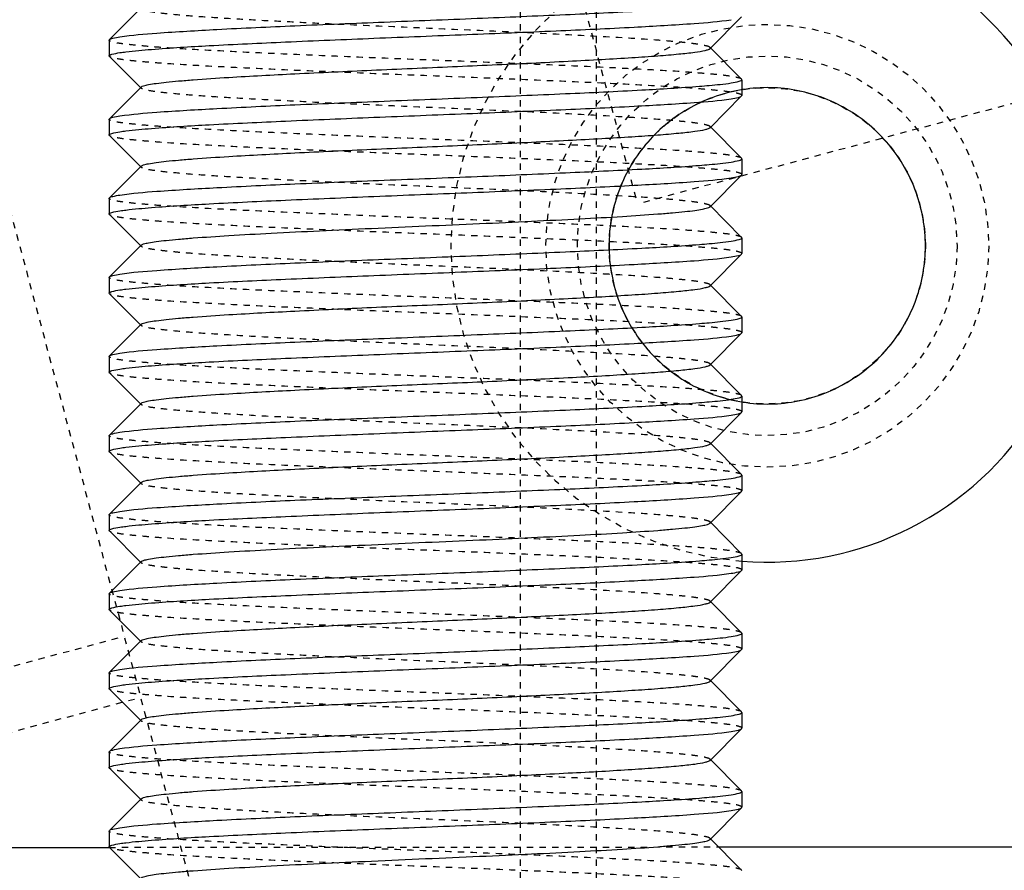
# Model space of a CAD drawing. Header units: millimetres. Extents: x -24622 to 2314, y -1603 to 2287.
# Tile 26 of 197: x -2832 to -2817, y 878 to 892. Entities that reach past the tile are written whole.
import ezdxf

# ---------------------------------------------------------------- set-up
doc = ezdxf.new("R2010")
doc.units = ezdxf.units.MM
doc.linetypes.add('HIDDEN', pattern=[0.2, 0.1, -0.1])
doc.layers.add('02___PRT_ALL_AXES', color=7, linetype='Continuous')
doc.layers.add('DEFAULT_2', color=8, linetype='HIDDEN')

msp = doc.modelspace()

# ---------------------------------------------------------------- linework, layer by layer
at = {"color": 7, "linetype": 'Continuous'}
for p, q in [((-2830.303, 892.096), (-2830.804, 891.595)), ((-2821.312, 891.453), (-2820.812, 891.954)), ((-2830.808, 891.587), (-2830.804, 891.595)), ((-2820.812, 890.97), (-2821.312, 891.471)), ((-2830.804, 891.329), (-2830.303, 890.828)), ((-2830.303, 890.846), (-2830.804, 890.345)), ((-2820.808, 890.962), (-2820.808, 890.712)), ((-2821.312, 890.203), (-2820.812, 890.704)), ((-2820.812, 890.704), (-2820.808, 890.712)), ((-2830.808, 890.337), (-2830.804, 890.345)), ((-2830.808, 890.337), (-2830.808, 890.087)), ((-2820.812, 889.72), (-2821.312, 890.221)), ((-2830.804, 890.079), (-2830.303, 889.578)), ((-2830.303, 889.596), (-2830.804, 889.095)), ((-2820.808, 889.712), (-2820.808, 889.462)), ((-2821.312, 888.953), (-2820.812, 889.454)), ((-2820.812, 889.454), (-2820.808, 889.462)), ((-2830.808, 889.087), (-2830.804, 889.095)), ((-2830.808, 889.087), (-2830.808, 888.837)), ((-2820.812, 888.47), (-2821.312, 888.971)), ((-2830.804, 888.829), (-2830.303, 888.328)), ((-2830.303, 888.346), (-2830.804, 887.845)), ((-2820.808, 888.462), (-2820.808, 888.212)), ((-2821.312, 887.703), (-2820.812, 888.204)), ((-2820.812, 888.204), (-2820.808, 888.212)), ((-2830.808, 887.837), (-2830.804, 887.845)), ((-2830.808, 887.837), (-2830.808, 887.587)), ((-2820.812, 887.22), (-2821.312, 887.721)), ((-2830.804, 887.579), (-2830.303, 887.078)), ((-2830.303, 887.096), (-2830.804, 886.595)), ((-2820.808, 887.212), (-2820.808, 886.962)), ((-2821.312, 886.453), (-2820.812, 886.954)), ((-2820.812, 886.954), (-2820.808, 886.962)), ((-2830.808, 886.587), (-2830.804, 886.595)), ((-2830.808, 886.587), (-2830.808, 886.337)), ((-2820.812, 885.97), (-2821.312, 886.471)), ((-2830.804, 886.329), (-2830.303, 885.828)), ((-2830.303, 885.846), (-2830.804, 885.345)), ((-2820.808, 885.962), (-2820.808, 885.712)), ((-2821.312, 885.203), (-2820.812, 885.704)), ((-2820.812, 885.704), (-2820.808, 885.712)), ((-2830.808, 885.337), (-2830.804, 885.345)), ((-2830.808, 885.337), (-2830.808, 885.087)), ((-2820.812, 884.72), (-2821.312, 885.221)), ((-2830.804, 885.079), (-2830.303, 884.578)), ((-2830.303, 884.596), (-2830.804, 884.095)), ((-2820.808, 884.712), (-2820.808, 884.462)), ((-2821.312, 883.953), (-2820.812, 884.454)), ((-2820.812, 884.454), (-2820.808, 884.462)), ((-2830.808, 884.087), (-2830.804, 884.095)), ((-2830.808, 884.087), (-2830.808, 883.837)), ((-2820.812, 883.47), (-2821.312, 883.971)), ((-2830.804, 883.829), (-2830.303, 883.328)), ((-2830.303, 883.346), (-2830.804, 882.845)), ((-2820.808, 883.462), (-2820.808, 883.212)), ((-2821.312, 882.703), (-2820.812, 883.204)), ((-2820.812, 883.204), (-2820.808, 883.212)), ((-2830.808, 882.837), (-2830.804, 882.845)), ((-2820.812, 882.22), (-2821.312, 882.721)), ((-2830.804, 882.579), (-2830.303, 882.078)), ((-2830.303, 882.096), (-2830.804, 881.595)), ((-2820.808, 882.212), (-2820.808, 881.962)), ((-2821.312, 881.453), (-2820.812, 881.954)), ((-2820.812, 881.954), (-2820.808, 881.962)), ((-2830.808, 881.587), (-2830.804, 881.595)), ((-2830.808, 881.587), (-2830.808, 881.337)), ((-2830.804, 881.329), (-2830.303, 880.828)), ((-2820.812, 880.97), (-2821.312, 881.471)), ((-2820.808, 880.962), (-2820.808, 880.712)), ((-2830.303, 880.846), (-2830.804, 880.345)), ((-2821.312, 880.203), (-2820.812, 880.704)), ((-2820.812, 880.704), (-2820.808, 880.712)), ((-2830.808, 880.337), (-2830.804, 880.345)), ((-2830.808, 880.337), (-2830.808, 880.087)), ((-2830.804, 880.079), (-2830.303, 879.578)), ((-2820.812, 879.72), (-2821.312, 880.221)), ((-2820.808, 879.712), (-2820.808, 879.462)), ((-2830.303, 879.596), (-2830.804, 879.095)), ((-2821.312, 878.953), (-2820.812, 879.454)), ((-2820.812, 879.454), (-2820.808, 879.462)), ((-2830.808, 879.087), (-2830.804, 879.095)), ((-2830.808, 879.087), (-2830.808, 878.837)), ((-2832.902, 878.828), (-2830.807, 878.829)), ((-2830.804, 878.829), (-2830.303, 878.328)), ((-2820.812, 878.47), (-2821.312, 878.971)), ((-2821.177, 878.835), (-2807.902, 878.843))]:
    msp.add_line(p, q, dxfattribs=at)
msp.add_arc((-2820.408, 888.336), 5, 265.3792, 94.6663, dxfattribs=at)
for points, start_tangent, end_tangent in [([(-2830.637, 891.639), (-2830.054, 891.698), (-2829.104, 891.756), (-2827.871, 891.815), (-2826.46, 891.873), (-2824.993, 891.932), (-2823.596, 891.991), (-2822.39, 892.049), (-2821.477, 892.108)], (0.988371, 0.152064), (0.99685, 0.079313)), ([(-2830.138, 891.441), (-2829.226, 891.5), (-2828.019, 891.558), (-2826.622, 891.617), (-2825.155, 891.676), (-2823.744, 891.734), (-2822.511, 891.793), (-2821.562, 891.851), (-2820.978, 891.91)], (0.99685, 0.079313), (0.988371, 0.152064)), ([(-2830.804, 891.595), (-2830.751, 891.617), (-2830.637, 891.639)], (0.709308, 0.704898), (0.988371, 0.152064)), ([(-2830.637, 891.389), (-2830.542, 891.402), (-2830.138, 891.441)], (0.988371, 0.152064), (0.99685, 0.079313)), ([(-2830.303, 890.846), (-2830.264, 890.865), (-2830.184, 890.884), (-2830.064, 890.903), (-2829.906, 890.922), (-2829.71, 890.941), (-2829.479, 890.96), (-2828.918, 890.998), (-2827.874, 891.055), (-2826.661, 891.112), (-2825.379, 891.168), (-2824.132, 891.225), (-2823.553, 891.254), (-2823.021, 891.282), (-2822.545, 891.311), (-2822.136, 891.339), (-2821.803, 891.368), (-2821.551, 891.396), (-2821.386, 891.425), (-2821.338, 891.439), (-2821.312, 891.453)], (0.708262, 0.70595), (0.707572, 0.706641)), ([(-2830.808, 891.337), (-2830.797, 891.35), (-2830.765, 891.363), (-2830.637, 891.389)], (0, 1), (0.988371, 0.152064)), ([(-2830.637, 890.389), (-2830.054, 890.448), (-2829.104, 890.506), (-2827.871, 890.565), (-2826.46, 890.623), (-2824.993, 890.682), (-2823.596, 890.741), (-2822.39, 890.799), (-2821.477, 890.858)], (0.988371, 0.152064), (0.99685, 0.079313)), ([(-2817.908, 888.336), (-2818.054, 889.178), (-2818.487, 889.936), (-2819.154, 890.498), (-2819.973, 890.798), (-2820.845, 890.797), (-2821.663, 890.497), (-2822.329, 889.935), (-2822.762, 889.176), (-2822.908, 888.336)], (-0.003104, 0.999995), (-0.002623, -0.999997)), ([(-2821.477, 890.858), (-2821.323, 890.871), (-2820.978, 890.91)], (0.99685, 0.079313), (0.988371, 0.152064)), ([(-2820.978, 890.91), (-2820.85, 890.936), (-2820.818, 890.949), (-2820.808, 890.962)], (0.988371, 0.152064), (0, 1)), ([(-2830.138, 890.191), (-2829.226, 890.25), (-2828.019, 890.308), (-2826.622, 890.367), (-2825.155, 890.426), (-2823.744, 890.484), (-2822.511, 890.543), (-2821.562, 890.601), (-2820.978, 890.66)], (0.99685, 0.079313), (0.988371, 0.152064)), ([(-2820.978, 890.66), (-2820.864, 890.682), (-2820.812, 890.704)], (0.988371, 0.152064), (0.709309, 0.704897)), ([(-2830.804, 890.345), (-2830.751, 890.367), (-2830.637, 890.389)], (0.709308, 0.704898), (0.988371, 0.152064)), ([(-2830.637, 890.139), (-2830.542, 890.152), (-2830.138, 890.191)], (0.988371, 0.152064), (0.99685, 0.079313)), ([(-2830.303, 889.596), (-2830.264, 889.615), (-2830.184, 889.634), (-2830.064, 889.653), (-2829.906, 889.672), (-2829.71, 889.691), (-2829.479, 889.71), (-2828.918, 889.748), (-2827.874, 889.805), (-2826.661, 889.862), (-2825.379, 889.918), (-2824.132, 889.975), (-2823.553, 890.004), (-2823.021, 890.032), (-2822.545, 890.061), (-2822.136, 890.089), (-2821.803, 890.118), (-2821.551, 890.146), (-2821.386, 890.175), (-2821.338, 890.189), (-2821.312, 890.203)], (0.705586, 0.708625), (0.705534, 0.708676)), ([(-2830.808, 890.087), (-2830.797, 890.1), (-2830.765, 890.113), (-2830.637, 890.139)], (0, 1), (0.988371, 0.152064)), ([(-2830.637, 889.139), (-2830.054, 889.198), (-2829.104, 889.256), (-2827.871, 889.315), (-2826.46, 889.373), (-2824.993, 889.432), (-2823.596, 889.491), (-2822.39, 889.549), (-2821.477, 889.608)], (0.988371, 0.152064), (0.99685, 0.079313)), ([(-2821.477, 889.608), (-2821.323, 889.621), (-2820.978, 889.66)], (0.99685, 0.079313), (0.988371, 0.152064)), ([(-2820.978, 889.66), (-2820.85, 889.686), (-2820.818, 889.699), (-2820.808, 889.712)], (0.988371, 0.152064), (0, 1)), ([(-2830.138, 888.941), (-2829.226, 889), (-2828.019, 889.058), (-2826.622, 889.117), (-2825.155, 889.176), (-2823.744, 889.234), (-2822.511, 889.293), (-2821.562, 889.351), (-2820.978, 889.41)], (0.99685, 0.079313), (0.988371, 0.152064)), ([(-2820.978, 889.41), (-2820.864, 889.432), (-2820.812, 889.454)], (0.988371, 0.152064), (0.709309, 0.704897)), ([(-2830.804, 889.095), (-2830.751, 889.117), (-2830.637, 889.139)], (0.709308, 0.704898), (0.988371, 0.152064)), ([(-2830.303, 888.346), (-2830.264, 888.365), (-2830.184, 888.384), (-2830.064, 888.403), (-2829.905, 888.422), (-2829.71, 888.441), (-2829.478, 888.46), (-2828.918, 888.498), (-2828.245, 888.536), (-2827.483, 888.574), (-2826.661, 888.612), (-2825.807, 888.65), (-2824.954, 888.687), (-2824.131, 888.725), (-2823.37, 888.763), (-2822.697, 888.801), (-2822.136, 888.839), (-2821.905, 888.858), (-2821.709, 888.877), (-2821.551, 888.896), (-2821.431, 888.915), (-2821.351, 888.934), (-2821.312, 888.953)], (0.70985, 0.704353), (0.707572, 0.706641)), ([(-2830.808, 888.837), (-2830.797, 888.85), (-2830.765, 888.863), (-2830.637, 888.889)], (0, 1), (0.988371, 0.152064)), ([(-2830.637, 888.889), (-2830.542, 888.902), (-2830.138, 888.941)], (0.988371, 0.152064), (0.99685, 0.079313)), ([(-2830.637, 887.889), (-2830.054, 887.948), (-2829.104, 888.006), (-2827.871, 888.065), (-2826.46, 888.123), (-2824.993, 888.182), (-2823.596, 888.241), (-2822.39, 888.299), (-2821.477, 888.358)], (0.988371, 0.152064), (0.99685, 0.079313)), ([(-2822.908, 888.336), (-2822.761, 887.493), (-2822.328, 886.735), (-2821.662, 886.173), (-2820.843, 885.874), (-2819.971, 885.874), (-2819.152, 886.174), (-2818.486, 886.737), (-2818.053, 887.495), (-2817.908, 888.336)], (0.003104, -0.999995), (0.002623, 0.999997)), ([(-2821.477, 888.358), (-2821.323, 888.371), (-2820.978, 888.41)], (0.99685, 0.079313), (0.988371, 0.152064)), ([(-2820.978, 888.41), (-2820.85, 888.436), (-2820.818, 888.449), (-2820.808, 888.462)], (0.988371, 0.152064), (0, 1)), ([(-2820.978, 888.16), (-2820.864, 888.182), (-2820.812, 888.204)], (0.988371, 0.152064), (0.709309, 0.704897)), ([(-2830.138, 887.691), (-2829.226, 887.75), (-2828.019, 887.808), (-2826.622, 887.867), (-2825.155, 887.926), (-2823.744, 887.984), (-2822.511, 888.043), (-2821.562, 888.101), (-2820.978, 888.16)], (0.99685, 0.079313), (0.988371, 0.152064)), ([(-2830.804, 887.845), (-2830.751, 887.867), (-2830.637, 887.889)], (0.709308, 0.704898), (0.988371, 0.152064)), ([(-2830.303, 887.096), (-2830.264, 887.115), (-2830.184, 887.134), (-2830.064, 887.153), (-2829.906, 887.172), (-2829.71, 887.191), (-2829.479, 887.21), (-2828.918, 887.248), (-2827.874, 887.305), (-2826.661, 887.362), (-2825.379, 887.418), (-2824.132, 887.475), (-2823.553, 887.504), (-2823.021, 887.532), (-2822.545, 887.561), (-2822.136, 887.589), (-2821.803, 887.618), (-2821.551, 887.646), (-2821.386, 887.675), (-2821.338, 887.689), (-2821.312, 887.703)], (0.705586, 0.708625), (0.705534, 0.708676)), ([(-2830.808, 887.587), (-2830.797, 887.6), (-2830.765, 887.613), (-2830.637, 887.639)], (0, 1), (0.988371, 0.152064)), ([(-2830.637, 887.639), (-2830.542, 887.652), (-2830.138, 887.691)], (0.988371, 0.152064), (0.99685, 0.079313)), ([(-2830.637, 886.639), (-2830.054, 886.698), (-2829.104, 886.756), (-2827.871, 886.815), (-2826.46, 886.873), (-2824.993, 886.932), (-2823.596, 886.991), (-2822.39, 887.049), (-2821.477, 887.108)], (0.988371, 0.152064), (0.99685, 0.079313)), ([(-2821.477, 887.108), (-2821.323, 887.121), (-2820.978, 887.16)], (0.99685, 0.079313), (0.988371, 0.152064)), ([(-2820.978, 887.16), (-2820.85, 887.186), (-2820.818, 887.199), (-2820.808, 887.212)], (0.988371, 0.152064), (0, 1)), ([(-2820.978, 886.91), (-2820.864, 886.932), (-2820.812, 886.954)], (0.988371, 0.152064), (0.709309, 0.704897)), ([(-2830.138, 886.441), (-2829.226, 886.5), (-2828.019, 886.558), (-2826.622, 886.617), (-2825.155, 886.676), (-2823.744, 886.734), (-2822.511, 886.793), (-2821.562, 886.851), (-2820.978, 886.91)], (0.99685, 0.079313), (0.988371, 0.152064)), ([(-2830.804, 886.595), (-2830.751, 886.617), (-2830.637, 886.639)], (0.709308, 0.704898), (0.988371, 0.152064)), ([(-2830.303, 885.846), (-2830.264, 885.865), (-2830.184, 885.884), (-2830.064, 885.903), (-2829.906, 885.922), (-2829.71, 885.941), (-2829.479, 885.96), (-2828.918, 885.998), (-2827.874, 886.055), (-2826.661, 886.112), (-2825.379, 886.168), (-2824.132, 886.225), (-2823.553, 886.254), (-2823.021, 886.282), (-2822.545, 886.311), (-2822.136, 886.339), (-2821.803, 886.368), (-2821.551, 886.396), (-2821.386, 886.425), (-2821.338, 886.439), (-2821.312, 886.453)], (0.708262, 0.70595), (0.707572, 0.706641)), ([(-2830.808, 886.337), (-2830.797, 886.35), (-2830.765, 886.363), (-2830.637, 886.389)], (0, 1), (0.988371, 0.152064)), ([(-2830.637, 886.389), (-2830.542, 886.402), (-2830.138, 886.441)], (0.988371, 0.152064), (0.99685, 0.079313)), ([(-2830.637, 885.389), (-2830.054, 885.448), (-2829.104, 885.506), (-2827.871, 885.565), (-2826.46, 885.623), (-2824.993, 885.682), (-2823.596, 885.741), (-2822.39, 885.799), (-2821.477, 885.858)], (0.988371, 0.152064), (0.99685, 0.079313)), ([(-2821.477, 885.858), (-2821.323, 885.871), (-2820.978, 885.91)], (0.99685, 0.079313), (0.988371, 0.152064)), ([(-2820.978, 885.91), (-2820.85, 885.936), (-2820.818, 885.949), (-2820.808, 885.962)], (0.988371, 0.152064), (0, 1)), ([(-2820.978, 885.66), (-2820.864, 885.682), (-2820.812, 885.704)], (0.988371, 0.152064), (0.709309, 0.704897)), ([(-2830.138, 885.191), (-2829.226, 885.25), (-2828.019, 885.308), (-2826.622, 885.367), (-2825.155, 885.426), (-2823.744, 885.484), (-2822.511, 885.543), (-2821.562, 885.601), (-2820.978, 885.66)], (0.99685, 0.079313), (0.988371, 0.152064)), ([(-2830.804, 885.345), (-2830.751, 885.367), (-2830.637, 885.389)], (0.709308, 0.704898), (0.988371, 0.152064)), ([(-2830.808, 885.087), (-2830.797, 885.1), (-2830.765, 885.113), (-2830.637, 885.139)], (0, 1), (0.988371, 0.152064)), ([(-2830.637, 885.139), (-2830.542, 885.152), (-2830.138, 885.191)], (0.988371, 0.152064), (0.99685, 0.079313)), ([(-2830.303, 884.596), (-2830.264, 884.615), (-2830.184, 884.634), (-2830.064, 884.653), (-2829.906, 884.672), (-2829.71, 884.691), (-2829.479, 884.71), (-2828.918, 884.748), (-2827.874, 884.805), (-2826.661, 884.862), (-2825.379, 884.918), (-2824.132, 884.975), (-2823.553, 885.004), (-2823.021, 885.032), (-2822.545, 885.061), (-2822.136, 885.089), (-2821.803, 885.118), (-2821.551, 885.146), (-2821.386, 885.175), (-2821.338, 885.189), (-2821.312, 885.203)], (0.705586, 0.708625), (0.705534, 0.708676)), ([(-2830.637, 884.139), (-2830.054, 884.198), (-2829.104, 884.256), (-2827.871, 884.315), (-2826.46, 884.373), (-2824.993, 884.432), (-2823.596, 884.491), (-2822.39, 884.549), (-2821.477, 884.608)], (0.988371, 0.152064), (0.99685, 0.079313)), ([(-2821.477, 884.608), (-2821.323, 884.621), (-2820.978, 884.66)], (0.99685, 0.079313), (0.988371, 0.152064)), ([(-2820.978, 884.66), (-2820.85, 884.686), (-2820.818, 884.699), (-2820.808, 884.712)], (0.988371, 0.152064), (0, 1)), ([(-2820.978, 884.41), (-2820.864, 884.432), (-2820.812, 884.454)], (0.988371, 0.152064), (0.709309, 0.704897)), ([(-2830.138, 883.941), (-2829.226, 884), (-2828.019, 884.058), (-2826.622, 884.117), (-2825.155, 884.176), (-2823.744, 884.234), (-2822.511, 884.293), (-2821.562, 884.351), (-2820.978, 884.41)], (0.99685, 0.079313), (0.988371, 0.152064)), ([(-2830.804, 884.095), (-2830.751, 884.117), (-2830.637, 884.139)], (0.709308, 0.704898), (0.988371, 0.152064)), ([(-2830.808, 883.837), (-2830.797, 883.85), (-2830.765, 883.863), (-2830.637, 883.889)], (0, 1), (0.988371, 0.152064)), ([(-2830.637, 883.889), (-2830.542, 883.902), (-2830.138, 883.941)], (0.988371, 0.152064), (0.99685, 0.079313)), ([(-2830.303, 883.346), (-2830.264, 883.365), (-2830.184, 883.384), (-2830.064, 883.403), (-2829.905, 883.422), (-2829.71, 883.441), (-2829.478, 883.46), (-2828.918, 883.498), (-2828.245, 883.536), (-2827.483, 883.574), (-2826.661, 883.612), (-2825.807, 883.65), (-2824.954, 883.687), (-2824.131, 883.725), (-2823.37, 883.763), (-2822.697, 883.801), (-2822.136, 883.839), (-2821.905, 883.858), (-2821.709, 883.877), (-2821.551, 883.896), (-2821.431, 883.915), (-2821.351, 883.934), (-2821.312, 883.953)], (0.70985, 0.704353), (0.707572, 0.706641)), ([(-2830.637, 882.889), (-2830.054, 882.948), (-2829.104, 883.006), (-2827.871, 883.065), (-2826.46, 883.123), (-2824.993, 883.182), (-2823.596, 883.241), (-2822.39, 883.299), (-2821.477, 883.358)], (0.988371, 0.152064), (0.99685, 0.079313)), ([(-2821.477, 883.358), (-2821.323, 883.371), (-2820.978, 883.41)], (0.99685, 0.079313), (0.988371, 0.152064)), ([(-2820.978, 883.41), (-2820.85, 883.436), (-2820.818, 883.449), (-2820.808, 883.462)], (0.988371, 0.152064), (0, 1)), ([(-2820.978, 883.16), (-2820.864, 883.182), (-2820.812, 883.204)], (0.988371, 0.152064), (0.709309, 0.704897)), ([(-2830.138, 882.691), (-2829.226, 882.75), (-2828.019, 882.808), (-2826.622, 882.867), (-2825.155, 882.926), (-2823.744, 882.984), (-2822.511, 883.043), (-2821.562, 883.101), (-2820.978, 883.16)], (0.99685, 0.079313), (0.988371, 0.152064)), ([(-2830.804, 882.845), (-2830.751, 882.867), (-2830.637, 882.889)], (0.709308, 0.704898), (0.988371, 0.152064)), ([(-2830.808, 882.587), (-2830.797, 882.6), (-2830.765, 882.613), (-2830.637, 882.639)], (0, 1), (0.988371, 0.152064)), ([(-2830.637, 882.639), (-2830.542, 882.652), (-2830.138, 882.691)], (0.988371, 0.152064), (0.99685, 0.079313)), ([(-2830.303, 882.096), (-2830.264, 882.115), (-2830.184, 882.134), (-2830.064, 882.153), (-2829.906, 882.172), (-2829.71, 882.191), (-2829.479, 882.21), (-2828.918, 882.248), (-2827.874, 882.305), (-2826.661, 882.362), (-2825.379, 882.418), (-2824.132, 882.475), (-2823.553, 882.504), (-2823.021, 882.532), (-2822.545, 882.561), (-2822.136, 882.589), (-2821.803, 882.618), (-2821.551, 882.646), (-2821.386, 882.675), (-2821.338, 882.689), (-2821.312, 882.703)], (0.705586, 0.708625), (0.705534, 0.708676)), ([(-2830.637, 881.639), (-2830.054, 881.698), (-2829.104, 881.756), (-2827.871, 881.815), (-2826.46, 881.873), (-2824.993, 881.932), (-2823.596, 881.991), (-2822.39, 882.049), (-2821.477, 882.108)], (0.988371, 0.152064), (0.99685, 0.079313)), ([(-2821.477, 882.108), (-2821.323, 882.121), (-2820.978, 882.16)], (0.99685, 0.079313), (0.988371, 0.152064)), ([(-2820.978, 882.16), (-2820.85, 882.186), (-2820.818, 882.199), (-2820.808, 882.212)], (0.988371, 0.152064), (0, 1)), ([(-2820.978, 881.91), (-2820.864, 881.932), (-2820.812, 881.954)], (0.988371, 0.152064), (0.709309, 0.704897)), ([(-2830.138, 881.441), (-2829.226, 881.5), (-2828.019, 881.558), (-2826.622, 881.617), (-2825.155, 881.676), (-2823.744, 881.734), (-2822.511, 881.793), (-2821.562, 881.851), (-2820.978, 881.91)], (0.99685, 0.079313), (0.988371, 0.152064)), ([(-2830.804, 881.595), (-2830.751, 881.617), (-2830.637, 881.639)], (0.709308, 0.704898), (0.988371, 0.152064)), ([(-2830.808, 881.337), (-2830.797, 881.35), (-2830.765, 881.363), (-2830.637, 881.389)], (0, 1), (0.988371, 0.152064)), ([(-2830.637, 881.389), (-2830.542, 881.402), (-2830.138, 881.441)], (0.988371, 0.152064), (0.99685, 0.079313)), ([(-2830.303, 880.846), (-2830.264, 880.865), (-2830.184, 880.884), (-2830.064, 880.903), (-2829.906, 880.922), (-2829.71, 880.941), (-2829.479, 880.96), (-2828.918, 880.998), (-2827.874, 881.055), (-2826.661, 881.112), (-2825.379, 881.168), (-2824.132, 881.225), (-2823.553, 881.254), (-2823.021, 881.282), (-2822.545, 881.311), (-2822.136, 881.339), (-2821.803, 881.368), (-2821.551, 881.396), (-2821.386, 881.425), (-2821.338, 881.439), (-2821.312, 881.453)], (0.708262, 0.70595), (0.707572, 0.706641)), ([(-2830.637, 880.389), (-2830.054, 880.448), (-2829.104, 880.506), (-2827.871, 880.565), (-2826.46, 880.623), (-2824.993, 880.682), (-2823.596, 880.741), (-2822.39, 880.799), (-2821.477, 880.858)], (0.988371, 0.152064), (0.99685, 0.079313)), ([(-2821.477, 880.858), (-2821.323, 880.871), (-2820.978, 880.91)], (0.99685, 0.079313), (0.988371, 0.152064)), ([(-2820.978, 880.91), (-2820.85, 880.936), (-2820.818, 880.949), (-2820.808, 880.962)], (0.988371, 0.152064), (0, 1)), ([(-2820.978, 880.66), (-2820.864, 880.682), (-2820.812, 880.704)], (0.988371, 0.152064), (0.709309, 0.704897)), ([(-2830.138, 880.191), (-2829.226, 880.25), (-2828.019, 880.308), (-2826.622, 880.367), (-2825.155, 880.426), (-2823.744, 880.484), (-2822.511, 880.543), (-2821.562, 880.601), (-2820.978, 880.66)], (0.99685, 0.079313), (0.988371, 0.152064)), ([(-2830.804, 880.345), (-2830.751, 880.367), (-2830.637, 880.389)], (0.709308, 0.704898), (0.988371, 0.152064)), ([(-2830.808, 880.087), (-2830.797, 880.1), (-2830.765, 880.113), (-2830.637, 880.139)], (0, 1), (0.988371, 0.152064)), ([(-2830.637, 880.139), (-2830.542, 880.152), (-2830.138, 880.191)], (0.988371, 0.152064), (0.99685, 0.079313)), ([(-2830.303, 879.596), (-2830.264, 879.615), (-2830.184, 879.634), (-2830.064, 879.653), (-2829.906, 879.672), (-2829.71, 879.691), (-2829.479, 879.71), (-2828.918, 879.748), (-2827.874, 879.805), (-2826.661, 879.862), (-2825.379, 879.918), (-2824.132, 879.975), (-2823.553, 880.004), (-2823.021, 880.032), (-2822.545, 880.061), (-2822.136, 880.089), (-2821.803, 880.118), (-2821.551, 880.146), (-2821.386, 880.175), (-2821.338, 880.189), (-2821.312, 880.203)], (0.705586, 0.708625), (0.705534, 0.708676)), ([(-2830.637, 879.139), (-2830.054, 879.198), (-2829.104, 879.256), (-2827.871, 879.315), (-2826.46, 879.373), (-2824.993, 879.432), (-2823.596, 879.491), (-2822.39, 879.549), (-2821.477, 879.608)], (0.988371, 0.152064), (0.99685, 0.079313)), ([(-2821.477, 879.608), (-2821.323, 879.621), (-2820.978, 879.66)], (0.99685, 0.079313), (0.988371, 0.152064)), ([(-2820.978, 879.66), (-2820.85, 879.686), (-2820.818, 879.699), (-2820.808, 879.712)], (0.988371, 0.152064), (0, 1)), ([(-2820.978, 879.41), (-2820.864, 879.432), (-2820.812, 879.454)], (0.988371, 0.152064), (0.709309, 0.704897)), ([(-2830.138, 878.941), (-2829.226, 879), (-2828.019, 879.058), (-2826.622, 879.117), (-2825.155, 879.176), (-2823.744, 879.234), (-2822.511, 879.293), (-2821.562, 879.351), (-2820.978, 879.41)], (0.99685, 0.079313), (0.988371, 0.152064)), ([(-2830.804, 879.095), (-2830.751, 879.117), (-2830.637, 879.139)], (0.709308, 0.704898), (0.988371, 0.152064)), ([(-2830.808, 878.837), (-2830.797, 878.85), (-2830.765, 878.863), (-2830.637, 878.889)], (0, 1), (0.988371, 0.152064)), ([(-2830.637, 878.889), (-2830.542, 878.902), (-2830.138, 878.941)], (0.988371, 0.152064), (0.99685, 0.079313)), ([(-2830.303, 878.346), (-2830.264, 878.365), (-2830.184, 878.384), (-2830.064, 878.403), (-2829.905, 878.422), (-2829.71, 878.441), (-2829.478, 878.46), (-2828.918, 878.498), (-2828.245, 878.536), (-2827.483, 878.574), (-2826.661, 878.612), (-2825.807, 878.65), (-2824.954, 878.687), (-2824.131, 878.725), (-2823.37, 878.763), (-2822.697, 878.801), (-2822.136, 878.839), (-2821.905, 878.858), (-2821.709, 878.877), (-2821.551, 878.896), (-2821.431, 878.915), (-2821.351, 878.934), (-2821.312, 878.953)], (0.70985, 0.704353), (0.707572, 0.706641))]:
    msp.add_spline(points, degree=3, dxfattribs=dict(at, start_tangent=start_tangent, end_tangent=end_tangent))
at = {"layer": '02___PRT_ALL_AXES', "color": 7, "linetype": 'Continuous'}
for p, q in [((-2830.808, 891.587), (-2830.808, 891.337)), ((-2820.808, 890.962), (-2820.808, 890.712)), ((-2830.808, 890.337), (-2830.808, 890.087)), ((-2820.808, 889.712), (-2820.808, 889.462)), ((-2830.808, 889.087), (-2830.808, 888.837)), ((-2820.808, 888.462), (-2820.808, 888.212)), ((-2830.808, 887.837), (-2830.808, 887.587)), ((-2820.808, 887.212), (-2820.808, 886.962)), ((-2830.808, 886.587), (-2830.808, 886.337)), ((-2820.808, 885.962), (-2820.808, 885.712)), ((-2830.808, 885.337), (-2830.808, 885.087)), ((-2820.808, 884.712), (-2820.808, 884.462)), ((-2830.808, 884.087), (-2830.808, 883.837)), ((-2820.808, 883.462), (-2820.808, 883.212)), ((-2830.808, 882.837), (-2830.808, 882.587)), ((-2820.808, 882.212), (-2820.808, 881.962)), ((-2820.808, 880.962), (-2820.808, 880.712)), ((-2830.808, 880.337), (-2830.808, 880.087)), ((-2820.808, 879.712), (-2820.808, 879.462)), ((-2830.808, 879.087), (-2830.808, 878.837))]:
    msp.add_line(p, q, dxfattribs=at)
at = {"layer": 'DEFAULT_2', "color": 8, "linetype": 'HIDDEN'}
for p, q in [((-2835.17, 899.336), (-2829.275, 877.336)), ((-2824.308, 736.337), (-2824.308, 894.337)), ((-2823.108, 736.337), (-2823.108, 894.337)), ((-2823.755, 893.826), (-2822.461, 888.997)), ((-2812.416, 891.688), (-2822.461, 888.997)), ((-2821.312, 891.453), (-2821.312, 891.471)), ((-2830.804, 891.329), (-2830.808, 891.337)), ((-2820.808, 890.962), (-2820.812, 890.97)), ((-2821.312, 890.203), (-2821.312, 890.221)), ((-2830.804, 890.079), (-2830.808, 890.087)), ((-2820.808, 889.712), (-2820.812, 889.72)), ((-2830.303, 889.578), (-2830.303, 889.596)), ((-2821.312, 888.953), (-2821.312, 888.971)), ((-2830.804, 888.829), (-2830.808, 888.837)), ((-2830.308, 888.337), (-2830.303, 888.346)), ((-2830.303, 888.328), (-2830.308, 888.337)), ((-2820.808, 888.462), (-2820.812, 888.47)), ((-2821.312, 887.703), (-2821.312, 887.721)), ((-2830.804, 887.579), (-2830.808, 887.587)), ((-2830.303, 887.078), (-2830.303, 887.096)), ((-2820.808, 887.212), (-2820.812, 887.22)), ((-2821.312, 886.453), (-2821.312, 886.471)), ((-2830.804, 886.329), (-2830.808, 886.337)), ((-2820.808, 885.962), (-2820.812, 885.97)), ((-2821.312, 885.203), (-2821.312, 885.221)), ((-2830.804, 885.079), (-2830.808, 885.087)), ((-2830.303, 884.578), (-2830.303, 884.596)), ((-2820.808, 884.712), (-2820.812, 884.72)), ((-2821.312, 883.953), (-2821.312, 883.971)), ((-2830.804, 883.829), (-2830.808, 883.837)), ((-2830.308, 883.337), (-2830.303, 883.346)), ((-2820.808, 883.462), (-2820.812, 883.47)), ((-2830.303, 883.328), (-2830.308, 883.337)), ((-2821.312, 882.703), (-2821.312, 882.721)), ((-2830.804, 882.579), (-2830.808, 882.587)), ((-2838.683, 879.991), (-2830.569, 882.165)), ((-2830.303, 882.078), (-2830.303, 882.096)), ((-2820.808, 882.212), (-2820.812, 882.22)), ((-2830.804, 881.329), (-2830.808, 881.337)), ((-2821.312, 881.453), (-2821.312, 881.471)), ((-2838.424, 879.025), (-2830.311, 881.199)), ((-2820.808, 880.962), (-2820.812, 880.97)), ((-2830.804, 880.079), (-2830.808, 880.087)), ((-2821.312, 880.203), (-2821.312, 880.221)), ((-2820.808, 879.712), (-2820.812, 879.72)), ((-2830.303, 879.578), (-2830.303, 879.596)), ((-2830.804, 878.829), (-2830.808, 878.837)), ((-2830.807, 878.829), (-2821.177, 878.835)), ((-2821.312, 878.953), (-2821.312, 878.971)), ((-2820.808, 878.462), (-2820.812, 878.47))]:
    msp.add_line(p, q, dxfattribs=at)
for radius in [3.5, 3, 2.5]:
    msp.add_circle((-2820.408, 888.336), radius, dxfattribs=at)
msp.add_arc((-2820.408, 888.336), 5, 94.6663, 265.3792, dxfattribs=at)
for points, start_tangent, end_tangent in [([(-2821.312, 891.471), (-2821.351, 891.49), (-2821.431, 891.509), (-2821.551, 891.528), (-2821.709, 891.547), (-2821.905, 891.566), (-2822.136, 891.585), (-2822.697, 891.623), (-2823.741, 891.68), (-2824.954, 891.737), (-2826.236, 891.793), (-2827.484, 891.85), (-2828.062, 891.879), (-2828.595, 891.907), (-2829.07, 891.936), (-2829.479, 891.964), (-2829.812, 891.993), (-2830.064, 892.021), (-2830.229, 892.05), (-2830.277, 892.064), (-2830.303, 892.078)], (-0.705531, 0.708679), (-0.705589, 0.708621)), ([(-2820.812, 890.97), (-2820.854, 890.989), (-2820.944, 891.009), (-2821.078, 891.028), (-2821.258, 891.047), (-2821.48, 891.066), (-2821.742, 891.086), (-2822.379, 891.124), (-2823.145, 891.163), (-2824.01, 891.201), (-2824.942, 891.24), (-2825.907, 891.278), (-2826.868, 891.317), (-2827.79, 891.356), (-2828.637, 891.394), (-2829.378, 891.433), (-2829.986, 891.471), (-2830.232, 891.491), (-2830.436, 891.51), (-2830.598, 891.529), (-2830.714, 891.548), (-2830.784, 891.568), (-2830.808, 891.587)], (-0.709308, 0.704898), (0, 1)), ([(-2820.808, 890.712), (-2820.831, 890.731), (-2820.901, 890.751), (-2821.018, 890.77), (-2821.179, 890.789), (-2821.383, 890.808), (-2821.63, 890.828), (-2822.237, 890.866), (-2822.978, 890.905), (-2823.825, 890.943), (-2824.747, 890.982), (-2825.708, 891.021), (-2826.673, 891.059), (-2827.605, 891.098), (-2828.47, 891.136), (-2829.236, 891.175), (-2829.873, 891.213), (-2830.135, 891.233), (-2830.357, 891.252), (-2830.537, 891.271), (-2830.672, 891.291), (-2830.761, 891.31), (-2830.804, 891.329)], (0, 1), (-0.709309, 0.704897)), ([(-2830.303, 890.828), (-2830.303, 890.846)], (-0.708265, 0.705946), (0.708262, 0.70595)), ([(-2821.312, 890.221), (-2821.351, 890.24), (-2821.431, 890.259), (-2821.551, 890.278), (-2821.71, 890.297), (-2821.905, 890.316), (-2822.136, 890.335), (-2822.697, 890.373), (-2823.741, 890.43), (-2824.954, 890.487), (-2826.236, 890.543), (-2827.484, 890.6), (-2828.062, 890.629), (-2828.595, 890.657), (-2829.07, 890.686), (-2829.479, 890.714), (-2829.812, 890.743), (-2830.064, 890.771), (-2830.229, 890.8), (-2830.277, 890.814), (-2830.303, 890.828)], (-0.707569, 0.706644), (-0.708265, 0.705946)), ([(-2820.812, 889.72), (-2820.854, 889.739), (-2820.944, 889.759), (-2821.078, 889.778), (-2821.258, 889.797), (-2821.48, 889.816), (-2821.742, 889.836), (-2822.379, 889.874), (-2823.145, 889.913), (-2824.01, 889.951), (-2824.942, 889.99), (-2825.907, 890.028), (-2826.868, 890.067), (-2827.79, 890.106), (-2828.637, 890.144), (-2829.378, 890.183), (-2829.986, 890.221), (-2830.232, 890.241), (-2830.436, 890.26), (-2830.598, 890.279), (-2830.714, 890.298), (-2830.784, 890.318), (-2830.808, 890.337)], (-0.709308, 0.704898), (0, 1)), ([(-2820.808, 889.462), (-2820.831, 889.481), (-2820.901, 889.501), (-2821.018, 889.52), (-2821.179, 889.539), (-2821.383, 889.558), (-2821.63, 889.578), (-2822.237, 889.616), (-2822.978, 889.655), (-2823.825, 889.693), (-2824.747, 889.732), (-2825.708, 889.771), (-2826.673, 889.809), (-2827.605, 889.848), (-2828.47, 889.886), (-2829.236, 889.925), (-2829.873, 889.963), (-2830.135, 889.983), (-2830.357, 890.002), (-2830.537, 890.021), (-2830.672, 890.041), (-2830.761, 890.06), (-2830.804, 890.079)], (0, 1), (-0.709309, 0.704897)), ([(-2821.312, 888.971), (-2821.351, 888.99), (-2821.431, 889.009), (-2821.551, 889.028), (-2821.709, 889.047), (-2821.905, 889.066), (-2822.136, 889.085), (-2822.697, 889.123), (-2823.741, 889.18), (-2824.954, 889.237), (-2826.236, 889.293), (-2827.484, 889.35), (-2828.062, 889.379), (-2828.595, 889.407), (-2829.07, 889.436), (-2829.479, 889.464), (-2829.812, 889.493), (-2830.064, 889.521), (-2830.229, 889.55), (-2830.277, 889.564), (-2830.303, 889.578)], (-0.705531, 0.708679), (-0.705589, 0.708621)), ([(-2820.812, 888.47), (-2820.854, 888.489), (-2820.944, 888.509), (-2821.078, 888.528), (-2821.258, 888.547), (-2821.48, 888.566), (-2821.742, 888.586), (-2822.379, 888.624), (-2823.145, 888.663), (-2824.01, 888.701), (-2824.942, 888.74), (-2825.907, 888.778), (-2826.868, 888.817), (-2827.79, 888.856), (-2828.637, 888.894), (-2829.378, 888.933), (-2829.986, 888.971), (-2830.232, 888.991), (-2830.436, 889.01), (-2830.598, 889.029), (-2830.714, 889.048), (-2830.784, 889.068), (-2830.808, 889.087)], (-0.709308, 0.704898), (0, 1)), ([(-2820.808, 888.212), (-2820.831, 888.231), (-2820.901, 888.251), (-2821.018, 888.27), (-2821.179, 888.289), (-2821.383, 888.308), (-2821.63, 888.328), (-2822.237, 888.366), (-2822.978, 888.405), (-2823.825, 888.443), (-2824.747, 888.482), (-2825.708, 888.521), (-2826.673, 888.559), (-2827.605, 888.598), (-2828.47, 888.636), (-2829.236, 888.675), (-2829.873, 888.713), (-2830.135, 888.733), (-2830.357, 888.752), (-2830.537, 888.771), (-2830.672, 888.791), (-2830.761, 888.81), (-2830.804, 888.829)], (0, 1), (-0.709309, 0.704897)), ([(-2821.312, 887.721), (-2821.351, 887.74), (-2821.431, 887.759), (-2821.551, 887.778), (-2821.709, 887.797), (-2821.905, 887.816), (-2822.136, 887.835), (-2822.697, 887.873), (-2823.37, 887.911), (-2824.131, 887.949), (-2824.954, 887.987), (-2825.807, 888.024), (-2826.661, 888.062), (-2827.483, 888.1), (-2828.245, 888.138), (-2828.918, 888.176), (-2829.478, 888.214), (-2829.71, 888.233), (-2829.905, 888.252), (-2830.064, 888.271), (-2830.184, 888.29), (-2830.264, 888.309), (-2830.303, 888.328)], (-0.707569, 0.706644), (-0.709853, 0.70435)), ([(-2820.812, 887.22), (-2820.854, 887.239), (-2820.944, 887.259), (-2821.078, 887.278), (-2821.258, 887.297), (-2821.48, 887.316), (-2821.742, 887.336), (-2822.379, 887.374), (-2823.145, 887.413), (-2824.01, 887.451), (-2824.942, 887.49), (-2825.907, 887.528), (-2826.868, 887.567), (-2827.79, 887.606), (-2828.637, 887.644), (-2829.378, 887.683), (-2829.986, 887.721), (-2830.232, 887.741), (-2830.436, 887.76), (-2830.598, 887.779), (-2830.714, 887.798), (-2830.784, 887.818), (-2830.808, 887.837)], (-0.709308, 0.704898), (0, 1)), ([(-2820.808, 886.962), (-2820.831, 886.981), (-2820.901, 887.001), (-2821.018, 887.02), (-2821.179, 887.039), (-2821.383, 887.058), (-2821.63, 887.078), (-2822.237, 887.116), (-2822.978, 887.155), (-2823.825, 887.193), (-2824.747, 887.232), (-2825.708, 887.271), (-2826.673, 887.309), (-2827.605, 887.348), (-2828.47, 887.386), (-2829.236, 887.425), (-2829.873, 887.463), (-2830.135, 887.483), (-2830.357, 887.502), (-2830.537, 887.521), (-2830.672, 887.541), (-2830.761, 887.56), (-2830.804, 887.579)], (0, 1), (-0.709309, 0.704897)), ([(-2821.312, 886.471), (-2821.351, 886.49), (-2821.431, 886.509), (-2821.551, 886.528), (-2821.709, 886.547), (-2821.905, 886.566), (-2822.136, 886.585), (-2822.697, 886.623), (-2823.741, 886.68), (-2824.954, 886.737), (-2826.236, 886.793), (-2827.484, 886.85), (-2828.062, 886.879), (-2828.595, 886.907), (-2829.07, 886.936), (-2829.479, 886.964), (-2829.812, 886.993), (-2830.064, 887.021), (-2830.229, 887.05), (-2830.277, 887.064), (-2830.303, 887.078)], (-0.705531, 0.708679), (-0.705589, 0.708621)), ([(-2820.812, 885.97), (-2820.854, 885.989), (-2820.944, 886.009), (-2821.078, 886.028), (-2821.258, 886.047), (-2821.48, 886.066), (-2821.742, 886.086), (-2822.379, 886.124), (-2823.145, 886.163), (-2824.01, 886.201), (-2824.942, 886.24), (-2825.907, 886.278), (-2826.868, 886.317), (-2827.79, 886.356), (-2828.637, 886.394), (-2829.378, 886.433), (-2829.986, 886.471), (-2830.232, 886.491), (-2830.436, 886.51), (-2830.598, 886.529), (-2830.714, 886.548), (-2830.784, 886.568), (-2830.808, 886.587)], (-0.709308, 0.704898), (0, 1)), ([(-2820.808, 885.712), (-2820.831, 885.731), (-2820.901, 885.751), (-2821.018, 885.77), (-2821.179, 885.789), (-2821.383, 885.808), (-2821.63, 885.828), (-2822.237, 885.866), (-2822.978, 885.905), (-2823.825, 885.943), (-2824.747, 885.982), (-2825.708, 886.021), (-2826.673, 886.059), (-2827.605, 886.098), (-2828.47, 886.136), (-2829.236, 886.175), (-2829.873, 886.213), (-2830.135, 886.233), (-2830.357, 886.252), (-2830.537, 886.271), (-2830.672, 886.291), (-2830.761, 886.31), (-2830.804, 886.329)], (0, 1), (-0.709309, 0.704897)), ([(-2830.303, 885.828), (-2830.303, 885.846)], (-0.708265, 0.705946), (0.708262, 0.70595)), ([(-2821.312, 885.221), (-2821.351, 885.24), (-2821.431, 885.259), (-2821.551, 885.278), (-2821.71, 885.297), (-2821.905, 885.316), (-2822.136, 885.335), (-2822.697, 885.373), (-2823.741, 885.43), (-2824.954, 885.487), (-2826.236, 885.543), (-2827.484, 885.6), (-2828.062, 885.629), (-2828.595, 885.657), (-2829.07, 885.686), (-2829.479, 885.714), (-2829.812, 885.743), (-2830.064, 885.771), (-2830.229, 885.8), (-2830.277, 885.814), (-2830.303, 885.828)], (-0.707569, 0.706644), (-0.708265, 0.705946)), ([(-2820.812, 884.72), (-2820.854, 884.739), (-2820.944, 884.759), (-2821.078, 884.778), (-2821.258, 884.797), (-2821.48, 884.816), (-2821.742, 884.836), (-2822.379, 884.874), (-2823.145, 884.913), (-2824.01, 884.951), (-2824.942, 884.99), (-2825.907, 885.028), (-2826.868, 885.067), (-2827.79, 885.106), (-2828.637, 885.144), (-2829.378, 885.183), (-2829.986, 885.221), (-2830.232, 885.241), (-2830.436, 885.26), (-2830.598, 885.279), (-2830.714, 885.298), (-2830.784, 885.318), (-2830.808, 885.337)], (-0.709308, 0.704898), (0, 1)), ([(-2820.808, 884.462), (-2820.831, 884.481), (-2820.901, 884.501), (-2821.018, 884.52), (-2821.179, 884.539), (-2821.383, 884.558), (-2821.63, 884.578), (-2822.237, 884.616), (-2822.978, 884.655), (-2823.825, 884.693), (-2824.747, 884.732), (-2825.708, 884.771), (-2826.673, 884.809), (-2827.605, 884.848), (-2828.47, 884.886), (-2829.236, 884.925), (-2829.873, 884.963), (-2830.135, 884.983), (-2830.357, 885.002), (-2830.537, 885.021), (-2830.672, 885.041), (-2830.761, 885.06), (-2830.804, 885.079)], (0, 1), (-0.709309, 0.704897)), ([(-2821.312, 883.971), (-2821.351, 883.99), (-2821.431, 884.009), (-2821.551, 884.028), (-2821.709, 884.047), (-2821.905, 884.066), (-2822.136, 884.085), (-2822.697, 884.123), (-2823.741, 884.18), (-2824.954, 884.237), (-2826.236, 884.293), (-2827.484, 884.35), (-2828.062, 884.379), (-2828.595, 884.407), (-2829.07, 884.436), (-2829.479, 884.464), (-2829.812, 884.493), (-2830.064, 884.521), (-2830.229, 884.55), (-2830.277, 884.564), (-2830.303, 884.578)], (-0.705531, 0.708679), (-0.705589, 0.708621)), ([(-2820.812, 883.47), (-2820.854, 883.489), (-2820.944, 883.509), (-2821.078, 883.528), (-2821.258, 883.547), (-2821.48, 883.566), (-2821.742, 883.586), (-2822.379, 883.624), (-2823.145, 883.663), (-2824.01, 883.701), (-2824.942, 883.74), (-2825.907, 883.778), (-2826.868, 883.817), (-2827.79, 883.856), (-2828.637, 883.894), (-2829.378, 883.933), (-2829.986, 883.971), (-2830.232, 883.991), (-2830.436, 884.01), (-2830.598, 884.029), (-2830.714, 884.048), (-2830.784, 884.068), (-2830.808, 884.087)], (-0.709308, 0.704898), (0, 1)), ([(-2820.808, 883.212), (-2820.831, 883.231), (-2820.901, 883.251), (-2821.018, 883.27), (-2821.179, 883.289), (-2821.383, 883.308), (-2821.63, 883.328), (-2822.237, 883.366), (-2822.978, 883.405), (-2823.825, 883.443), (-2824.747, 883.482), (-2825.708, 883.521), (-2826.673, 883.559), (-2827.605, 883.598), (-2828.47, 883.636), (-2829.236, 883.675), (-2829.873, 883.713), (-2830.135, 883.733), (-2830.357, 883.752), (-2830.537, 883.771), (-2830.672, 883.791), (-2830.761, 883.81), (-2830.804, 883.829)], (0, 1), (-0.709309, 0.704897)), ([(-2821.312, 882.721), (-2821.351, 882.74), (-2821.431, 882.759), (-2821.551, 882.778), (-2821.709, 882.797), (-2821.905, 882.816), (-2822.136, 882.835), (-2822.697, 882.873), (-2823.37, 882.911), (-2824.131, 882.949), (-2824.954, 882.987), (-2825.807, 883.024), (-2826.661, 883.062), (-2827.483, 883.1), (-2828.245, 883.138), (-2828.918, 883.176), (-2829.478, 883.214), (-2829.71, 883.233), (-2829.905, 883.252), (-2830.064, 883.271), (-2830.184, 883.29), (-2830.264, 883.309), (-2830.303, 883.328)], (-0.707569, 0.706644), (-0.709853, 0.70435)), ([(-2820.812, 882.22), (-2820.854, 882.239), (-2820.944, 882.259), (-2821.078, 882.278), (-2821.258, 882.297), (-2821.48, 882.316), (-2821.742, 882.336), (-2822.379, 882.374), (-2823.145, 882.413), (-2824.01, 882.451), (-2824.942, 882.49), (-2825.907, 882.528), (-2826.868, 882.567), (-2827.79, 882.606), (-2828.637, 882.644), (-2829.378, 882.683), (-2829.986, 882.721), (-2830.232, 882.741), (-2830.436, 882.76), (-2830.598, 882.779), (-2830.714, 882.798), (-2830.784, 882.818), (-2830.808, 882.837)], (-0.709308, 0.704898), (0, 1)), ([(-2820.808, 881.962), (-2820.831, 881.981), (-2820.901, 882.001), (-2821.018, 882.02), (-2821.179, 882.039), (-2821.383, 882.058), (-2821.63, 882.078), (-2822.237, 882.116), (-2822.978, 882.155), (-2823.825, 882.193), (-2824.747, 882.232), (-2825.708, 882.271), (-2826.673, 882.309), (-2827.605, 882.348), (-2828.47, 882.386), (-2829.236, 882.425), (-2829.873, 882.463), (-2830.135, 882.483), (-2830.357, 882.502), (-2830.537, 882.521), (-2830.672, 882.541), (-2830.761, 882.56), (-2830.804, 882.579)], (0, 1), (-0.709309, 0.704897)), ([(-2821.312, 881.471), (-2821.351, 881.49), (-2821.431, 881.509), (-2821.551, 881.528), (-2821.709, 881.547), (-2821.905, 881.566), (-2822.136, 881.585), (-2822.697, 881.623), (-2823.741, 881.68), (-2824.954, 881.737), (-2826.236, 881.793), (-2827.484, 881.85), (-2828.062, 881.879), (-2828.595, 881.907), (-2829.07, 881.936), (-2829.479, 881.964), (-2829.812, 881.993), (-2830.064, 882.021), (-2830.229, 882.05), (-2830.277, 882.064), (-2830.303, 882.078)], (-0.705531, 0.708679), (-0.705589, 0.708621)), ([(-2820.812, 880.97), (-2820.854, 880.989), (-2820.944, 881.009), (-2821.078, 881.028), (-2821.258, 881.047), (-2821.48, 881.066), (-2821.742, 881.086), (-2822.379, 881.124), (-2823.145, 881.163), (-2824.01, 881.201), (-2824.942, 881.24), (-2825.907, 881.278), (-2826.868, 881.317), (-2827.79, 881.356), (-2828.637, 881.394), (-2829.378, 881.433), (-2829.986, 881.471), (-2830.232, 881.491), (-2830.436, 881.51), (-2830.598, 881.529), (-2830.714, 881.548), (-2830.784, 881.568), (-2830.808, 881.587)], (-0.709308, 0.704898), (0, 1)), ([(-2820.808, 880.712), (-2820.831, 880.731), (-2820.901, 880.751), (-2821.018, 880.77), (-2821.179, 880.789), (-2821.383, 880.808), (-2821.63, 880.828), (-2822.237, 880.866), (-2822.978, 880.905), (-2823.825, 880.943), (-2824.747, 880.982), (-2825.708, 881.021), (-2826.673, 881.059), (-2827.605, 881.098), (-2828.47, 881.136), (-2829.236, 881.175), (-2829.873, 881.213), (-2830.135, 881.233), (-2830.357, 881.252), (-2830.537, 881.271), (-2830.672, 881.291), (-2830.761, 881.31), (-2830.804, 881.329)], (0, 1), (-0.709309, 0.704897)), ([(-2830.303, 880.828), (-2830.303, 880.846)], (-0.708265, 0.705946), (0.708262, 0.70595)), ([(-2821.312, 880.221), (-2821.351, 880.24), (-2821.431, 880.259), (-2821.551, 880.278), (-2821.71, 880.297), (-2821.905, 880.316), (-2822.136, 880.335), (-2822.697, 880.373), (-2823.741, 880.43), (-2824.954, 880.487), (-2826.236, 880.543), (-2827.484, 880.6), (-2828.062, 880.629), (-2828.595, 880.657), (-2829.07, 880.686), (-2829.479, 880.714), (-2829.812, 880.743), (-2830.064, 880.771), (-2830.229, 880.8), (-2830.277, 880.814), (-2830.303, 880.828)], (-0.707569, 0.706644), (-0.708265, 0.705946)), ([(-2820.812, 879.72), (-2820.854, 879.739), (-2820.944, 879.759), (-2821.078, 879.778), (-2821.258, 879.797), (-2821.48, 879.816), (-2821.742, 879.836), (-2822.379, 879.874), (-2823.145, 879.913), (-2824.01, 879.951), (-2824.942, 879.99), (-2825.907, 880.028), (-2826.868, 880.067), (-2827.79, 880.106), (-2828.637, 880.144), (-2829.378, 880.183), (-2829.986, 880.221), (-2830.232, 880.241), (-2830.436, 880.26), (-2830.598, 880.279), (-2830.714, 880.298), (-2830.784, 880.318), (-2830.808, 880.337)], (-0.709308, 0.704898), (0, 1)), ([(-2820.808, 879.462), (-2820.831, 879.481), (-2820.901, 879.501), (-2821.018, 879.52), (-2821.179, 879.539), (-2821.383, 879.558), (-2821.63, 879.578), (-2822.237, 879.616), (-2822.978, 879.655), (-2823.825, 879.693), (-2824.747, 879.732), (-2825.708, 879.771), (-2826.673, 879.809), (-2827.605, 879.848), (-2828.47, 879.886), (-2829.236, 879.925), (-2829.873, 879.963), (-2830.135, 879.983), (-2830.357, 880.002), (-2830.537, 880.021), (-2830.672, 880.041), (-2830.761, 880.06), (-2830.804, 880.079)], (0, 1), (-0.709309, 0.704897)), ([(-2821.312, 878.971), (-2821.351, 878.99), (-2821.431, 879.009), (-2821.551, 879.028), (-2821.709, 879.047), (-2821.905, 879.066), (-2822.136, 879.085), (-2822.697, 879.123), (-2823.741, 879.18), (-2824.954, 879.237), (-2826.236, 879.293), (-2827.484, 879.35), (-2828.062, 879.379), (-2828.595, 879.407), (-2829.07, 879.436), (-2829.479, 879.464), (-2829.812, 879.493), (-2830.064, 879.521), (-2830.229, 879.55), (-2830.277, 879.564), (-2830.303, 879.578)], (-0.705531, 0.708679), (-0.705589, 0.708621)), ([(-2820.812, 878.47), (-2820.854, 878.489), (-2820.944, 878.509), (-2821.078, 878.528), (-2821.258, 878.547), (-2821.48, 878.566), (-2821.742, 878.586), (-2822.379, 878.624), (-2823.145, 878.663), (-2824.01, 878.701), (-2824.942, 878.74), (-2825.907, 878.778), (-2826.868, 878.817), (-2827.79, 878.856), (-2828.637, 878.894), (-2829.378, 878.933), (-2829.986, 878.971), (-2830.232, 878.991), (-2830.436, 879.01), (-2830.598, 879.029), (-2830.714, 879.048), (-2830.784, 879.068), (-2830.808, 879.087)], (-0.709308, 0.704898), (0, 1)), ([(-2820.808, 878.212), (-2820.831, 878.231), (-2820.901, 878.251), (-2821.018, 878.27), (-2821.179, 878.289), (-2821.383, 878.308), (-2821.63, 878.328), (-2822.237, 878.366), (-2822.978, 878.405), (-2823.825, 878.443), (-2824.747, 878.482), (-2825.708, 878.521), (-2826.673, 878.559), (-2827.605, 878.598), (-2828.47, 878.636), (-2829.236, 878.675), (-2829.873, 878.713), (-2830.135, 878.733), (-2830.357, 878.752), (-2830.537, 878.771), (-2830.672, 878.791), (-2830.761, 878.81), (-2830.804, 878.829)], (0, 1), (-0.709309, 0.704897))]:
    msp.add_spline(points, degree=3, dxfattribs=dict(at, start_tangent=start_tangent, end_tangent=end_tangent))

doc.saveas('drawing.dxf')
